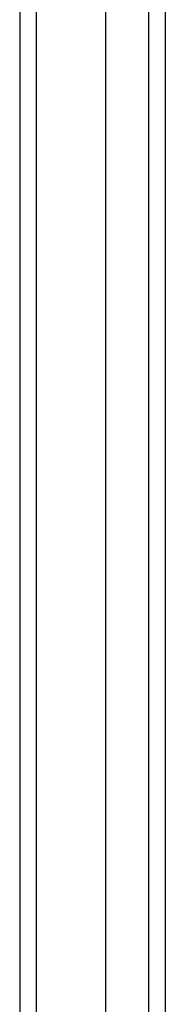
# Model space of a CAD drawing. Header units: inches. Extents: x 11 to 197, y 14 to 125.
# Tile 29 of 82: x 82.928 to 83.794, y 74.654 to 80.524. Entities that reach past the tile are written whole.
import ezdxf

# ---------------------------------------------------------------- set-up
doc = ezdxf.new("R2010")
doc.units = ezdxf.units.IN
doc.header["$MEASUREMENT"] = 0
doc.layers.add('Visible Edges(ANSI)', color=7, linetype='Continuous', lineweight=25)
doc.layers.add('Visible Tangent Edges(ANSI)', color=7, linetype='Continuous', lineweight=25)

msp = doc.modelspace()

# ---------------------------------------------------------------- linework, layer by layer
at = {"layer": 'Visible Edges(ANSI)'}
for p, q in [((82.9279, 91.0396), (82.9279, 49.2376)), ((83.4397, 49.8472), (83.4397, 90.4299)), ((83.794, 90.2414), (83.794, 50.0357))]:
    msp.add_line(p, q, dxfattribs=at)
at = {"layer": 'Visible Tangent Edges(ANSI)'}
for p, q in [((83.0269, 49.2376), (83.0269, 91.0396)), ((83.695, 90.3714), (83.695, 49.9057))]:
    msp.add_line(p, q, dxfattribs=at)

doc.saveas('drawing.dxf')
